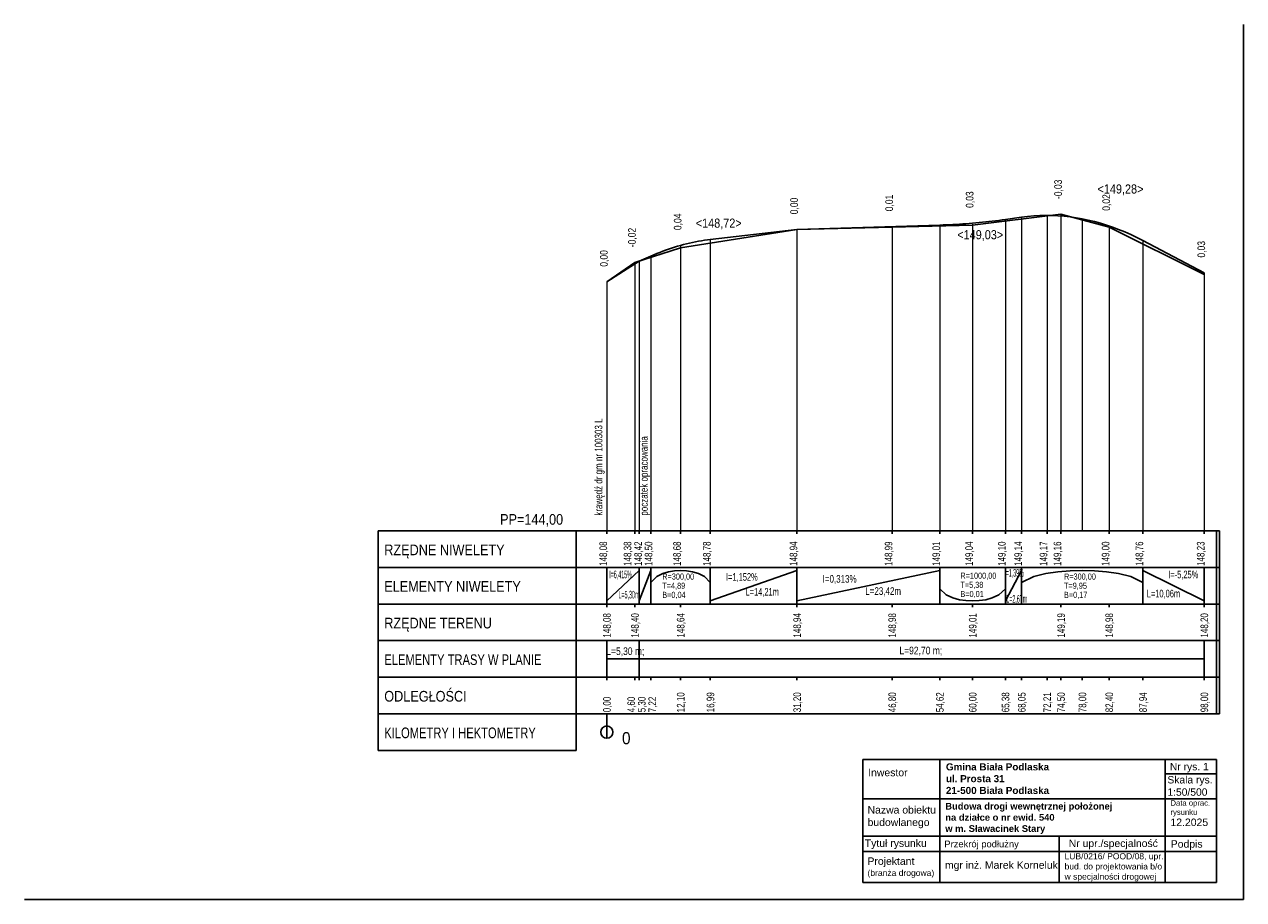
# Model space of a CAD drawing. Extents: x 122 to 234, y 297 to 358.
# Tile 2 of 3: x 122 to 162, y 329 to 358. Entities that reach past the tile are written whole.
import ezdxf

# ---------------------------------------------------------------- set-up
doc = ezdxf.new("R2010")
doc.units = 0
doc.header["$MEASUREMENT"] = 0
doc.layers.add('Niw_niweleta', color=5, linetype='Continuous', lineweight=30)
doc.layers.add('Niw_pomocnicze', color=7, linetype='Continuous', lineweight=9)
for name, color, linetype in [('Niw_opisy', 7, 'Continuous'), ('Niw_tabela', 7, 'Continuous'), ('Niw_teren', 7, 'Continuous'), ('proj opisy', 7, 'Continuous'), ('Trasa', 7, 'Continuous'), ('Trasa_opisy_lukow', 7, 'Continuous')]:
    doc.layers.add(name, color=color, linetype=linetype)
doc.styles.get("Standard").update_dxf_attribs({"font": 'ARIAL.TTF'})

msp = doc.modelspace()

# ---------------------------------------------------------------- linework, layer by layer
at = {"layer": 'Defpoints', "color": 1}
for q in [(161.942, 357.571), (121.942, 328.871)]:
    msp.add_line((161.942, 328.871), q, dxfattribs=at)
at = {"layer": 'Niw_niweleta'}
for p, q in [((154.125, 351.173), (154.659, 351.248)), ((154.659, 351.248), (154.857, 351.272)), ((154.857, 351.272), (155.056, 351.29)), ((155.056, 351.29), (155.255, 351.301)), ((155.255, 351.301), (155.454, 351.305)), ((155.454, 351.305), (155.653, 351.303)), ((155.653, 351.303), (155.852, 351.295)), ((155.852, 351.295), (156.051, 351.279)), ((156.051, 351.279), (156.25, 351.257)), ((156.25, 351.257), (156.449, 351.229)), ((156.449, 351.229), (156.648, 351.194)), ((144.446, 350.517), (147.289, 350.844)), ((147.289, 350.844), (151.973, 350.99)), ((147.289, 350.844), (147.289, 350.844)), ((151.973, 350.99), (152.081, 350.994)), ((152.081, 350.994), (152.188, 350.998)), ((152.188, 350.998), (152.296, 351.003)), ((152.296, 351.003), (152.403, 351.008)), ((152.403, 351.008), (152.511, 351.014)), ((152.511, 351.014), (152.619, 351.021)), ((152.619, 351.021), (152.726, 351.028)), ((152.726, 351.028), (152.834, 351.036)), ((152.834, 351.036), (152.942, 351.044)), ((152.942, 351.044), (153.049, 351.053)), ((153.049, 351.053), (153.157, 351.062)), ((153.157, 351.062), (153.264, 351.072)), ((153.264, 351.072), (153.372, 351.083)), ((153.372, 351.083), (153.48, 351.094)), ((153.48, 351.094), (153.587, 351.106)), ((153.587, 351.106), (153.695, 351.118)), ((153.695, 351.118), (153.803, 351.131)), ((153.803, 351.131), (153.91, 351.145)), ((153.91, 351.145), (154.018, 351.159)), ((154.018, 351.159), (154.125, 351.173)), ((156.648, 351.194), (156.847, 351.152)), ((156.847, 351.152), (157.046, 351.104)), ((157.046, 351.104), (157.245, 351.049)), ((157.245, 351.049), (157.444, 350.988)), ((157.444, 350.988), (157.643, 350.92)), ((157.643, 350.92), (157.842, 350.845)), ((157.842, 350.845), (158.041, 350.764)), ((143.763, 350.399), (143.86, 350.42)), ((143.86, 350.42), (143.958, 350.44)), ((143.958, 350.44), (144.056, 350.459)), ((144.056, 350.459), (144.153, 350.476)), ((144.153, 350.476), (144.251, 350.491)), ((144.251, 350.491), (144.349, 350.504)), ((144.349, 350.504), (144.446, 350.517)), ((158.041, 350.764), (158.24, 350.676)), ((158.24, 350.676), (158.439, 350.581)), ((158.439, 350.581), (158.637, 350.48)), ((158.637, 350.48), (160.649, 349.424)), ((142.493, 349.973), (142.591, 350.016)), ((142.591, 350.016), (142.688, 350.056)), ((142.688, 350.056), (142.786, 350.095)), ((142.786, 350.095), (142.884, 350.133)), ((142.884, 350.133), (142.981, 350.169)), ((142.981, 350.169), (143.079, 350.203)), ((143.079, 350.203), (143.177, 350.236)), ((143.177, 350.236), (143.274, 350.267)), ((143.274, 350.267), (143.372, 350.297)), ((143.372, 350.297), (143.47, 350.325)), ((143.47, 350.325), (143.567, 350.351)), ((143.567, 350.351), (143.665, 350.376)), ((143.665, 350.376), (143.763, 350.399)), ((142.109, 349.804), (142.493, 349.973)), ((142.109, 349.804), (142.109, 349.804)), ((142.109, 338.664), (142.493, 339.664)), ((142.884, 339.564), (143.079, 339.622)), ((143.079, 339.622), (143.274, 339.654)), ((143.274, 339.654), (143.47, 339.664)), ((143.47, 339.664), (143.665, 339.654)), ((143.665, 339.654), (143.86, 339.622)), ((143.86, 339.622), (144.056, 339.564)), ((144.446, 338.664), (147.289, 339.664)), ((147.289, 338.664), (151.973, 339.664)), ((154.125, 338.664), (154.659, 339.664)), ((155.454, 339.564), (155.852, 339.622)), ((155.852, 339.622), (156.25, 339.654)), ((156.25, 339.654), (156.648, 339.664)), ((156.648, 339.664), (157.046, 339.654)), ((157.046, 339.654), (157.444, 339.622)), ((157.444, 339.622), (157.842, 339.564)), ((158.637, 339.664), (160.649, 338.664)), ((142.493, 339.264), (142.688, 339.464)), ((142.688, 339.464), (142.884, 339.564)), ((144.056, 339.564), (144.251, 339.464)), ((144.251, 339.464), (144.446, 339.264)), ((154.659, 339.264), (155.056, 339.464)), ((155.056, 339.464), (155.454, 339.564)), ((157.842, 339.564), (158.24, 339.464)), ((158.24, 339.464), (158.637, 339.264)), ((151.973, 339.064), (152.188, 338.864)), ((152.188, 338.864), (152.403, 338.764)), ((153.695, 338.764), (153.91, 338.864)), ((153.91, 338.864), (154.125, 339.064)), ((152.403, 338.764), (152.619, 338.706)), ((152.619, 338.706), (152.834, 338.674)), ((152.834, 338.674), (153.049, 338.664)), ((153.049, 338.664), (153.264, 338.674)), ((153.264, 338.674), (153.48, 338.706)), ((153.48, 338.706), (153.695, 338.764)), ((142.109, 336.764), (160.649, 336.764))]:
    msp.add_line(p, q, dxfattribs=at)
at = {"layer": 'Niw_niweleta', "color": 0}
for p, q in [((141.049, 349.124), (142.109, 349.804)), ((141.049, 338.664), (142.109, 339.664))]:
    msp.add_line(p, q, dxfattribs=at)
at = {"layer": 'Niw_opisy'}
for p, q in [((141.049, 340.964), (141.049, 340.864)), ((141.969, 340.964), (141.969, 340.864)), ((142.109, 340.964), (142.109, 340.864)), ((142.493, 340.964), (142.493, 340.864)), ((143.469, 340.964), (143.469, 340.864)), ((144.446, 340.964), (144.446, 340.864)), ((147.289, 340.964), (147.289, 340.864)), ((150.409, 340.964), (150.409, 340.864)), ((151.973, 340.964), (151.973, 340.864)), ((153.049, 340.964), (153.049, 340.864)), ((154.125, 340.964), (154.125, 340.864)), ((154.659, 340.964), (154.659, 340.864)), ((155.492, 340.964), (155.492, 340.864)), ((155.949, 340.964), (155.949, 340.864)), ((157.529, 340.964), (157.529, 340.864)), ((158.637, 340.964), (158.637, 340.864)), ((160.649, 340.964), (160.649, 340.864)), ((141.049, 339.764), (141.049, 338.564)), ((142.109, 339.764), (142.109, 338.564)), ((142.493, 339.764), (142.493, 338.564)), ((144.446, 339.764), (144.446, 338.564)), ((147.289, 339.764), (147.289, 338.564)), ((151.973, 339.764), (151.973, 338.564)), ((154.125, 339.764), (154.125, 338.564)), ((154.659, 339.764), (154.659, 338.564)), ((158.637, 339.764), (158.637, 338.564)), ((160.649, 339.764), (160.649, 338.564)), ((141.049, 338.564), (141.049, 338.464)), ((141.969, 338.564), (141.969, 338.464)), ((143.469, 338.564), (143.469, 338.464)), ((147.289, 338.564), (147.289, 338.464)), ((150.409, 338.564), (150.409, 338.464)), ((153.049, 338.564), (153.049, 338.464)), ((155.949, 338.564), (155.949, 338.464)), ((157.529, 338.564), (157.529, 338.464)), ((160.649, 338.564), (160.649, 338.464)), ((142.109, 337.364), (142.109, 336.064)), ((141.049, 336.164), (141.049, 336.064)), ((141.969, 336.164), (141.969, 336.064)), ((142.493, 336.164), (142.493, 336.064)), ((143.469, 336.164), (143.469, 336.064)), ((144.446, 336.164), (144.446, 336.064)), ((147.289, 336.164), (147.289, 336.064)), ((150.409, 336.164), (150.409, 336.064)), ((151.973, 336.164), (151.973, 336.064)), ((153.049, 336.164), (153.049, 336.064)), ((154.125, 336.164), (154.125, 336.064)), ((154.659, 336.164), (154.659, 336.064)), ((155.492, 336.164), (155.492, 336.064)), ((155.949, 336.164), (155.949, 336.064)), ((156.649, 336.164), (156.649, 336.064)), ((157.529, 336.164), (157.529, 336.064)), ((158.637, 336.164), (158.637, 336.064)), ((160.649, 336.164), (160.649, 336.064)), ((141.049, 334.964), (141.049, 334.164)), ((141.049, 334.964), (141.049, 334.164))]:
    msp.add_line(p, q, dxfattribs=at)
msp.add_circle((141.049, 334.364), 0.2, dxfattribs=at)
at = {"layer": 'Niw_pomocnicze'}
for p, q in [((154.659, 351.248), (154.659, 340.964)), ((155.492, 351.305), (155.492, 340.964)), ((155.949, 351.344), (155.949, 340.964)), ((147.289, 350.844), (147.289, 340.964)), ((147.289, 350.844), (147.289, 340.964)), ((150.409, 350.924), (150.409, 340.964)), ((151.973, 350.99), (151.973, 340.964)), ((153.049, 351.024), (153.049, 340.964)), ((153.049, 350.984), (153.049, 340.964)), ((154.125, 351.173), (154.125, 340.964)), ((156.648, 351.194), (156.649, 340.964)), ((157.529, 350.924), (157.529, 340.964)), ((144.446, 350.517), (144.446, 340.964)), ((158.637, 350.48), (158.637, 340.964)), ((143.469, 350.324), (143.469, 340.964)), ((143.469, 350.244), (143.469, 340.964)), ((141.969, 349.764), (141.969, 340.964)), ((142.109, 349.804), (142.109, 340.964)), ((142.493, 349.973), (142.493, 340.964)), ((160.649, 349.424), (160.649, 340.964)), ((160.649, 349.364), (160.649, 340.964)), ((141.049, 349.124), (141.049, 340.964)), ((141.049, 349.124), (141.049, 340.964))]:
    msp.add_line(p, q, dxfattribs=at)
at = {"layer": 'Niw_tabela'}
for p, q in [((133.549, 340.964), (133.549, 333.764)), ((133.549, 340.964), (161.149, 340.964)), ((140.049, 340.964), (140.049, 333.764)), ((161.049, 340.964), (161.049, 334.964)), ((161.149, 340.964), (161.149, 334.964)), ((133.549, 339.764), (161.149, 339.764)), ((133.549, 338.564), (161.149, 338.564)), ((133.549, 337.364), (161.149, 337.364)), ((133.549, 336.164), (161.149, 336.164)), ((133.549, 334.964), (161.149, 334.964)), ((133.549, 333.764), (140.049, 333.764))]:
    msp.add_line(p, q, dxfattribs=at)
at = {"layer": 'Niw_teren'}
for p, q in [((153.049, 350.984), (155.949, 351.344)), ((155.949, 351.344), (157.529, 350.924)), ((143.469, 350.244), (147.289, 350.844)), ((147.289, 350.844), (150.409, 350.924)), ((150.409, 350.924), (153.049, 350.984)), ((157.529, 350.924), (160.649, 349.364)), ((141.969, 349.764), (143.469, 350.244)), ((141.049, 349.124), (141.969, 349.764))]:
    msp.add_line(p, q, dxfattribs=at)
at = {"layer": 'proj opisy', "lineweight": -3}
for p, q in [((149.448, 333.462), (161.05, 333.463)), ((149.448, 333.462), (149.448, 329.435)), ((151.973, 333.462), (151.973, 329.435)), ((159.366, 333.463), (159.366, 330.951)), ((161.05, 333.463), (161.051, 329.435)), ((149.448, 332.175), (161.05, 332.176)), ((149.448, 330.95), (161.05, 330.951)), ((155.896, 330.951), (155.896, 329.435)), ((159.366, 330.951), (159.366, 329.435)), ((149.448, 330.444), (161.05, 330.445)), ((149.448, 329.435), (161.051, 329.435))]:
    msp.add_line(p, q, dxfattribs=at)
at = {"layer": 'proj opisy'}
msp.add_line((161.05, 333), (159.366, 333), dxfattribs=at)
at = {"layer": 'Trasa', "lineweight": 30}
msp.add_line((141.049, 336.764), (142.109, 336.764), dxfattribs=at)
at = {"layer": 'Trasa_opisy_lukow'}
for p, q in [((141.049, 337.364), (141.049, 336.164)), ((160.649, 337.364), (160.649, 336.164)), ((160.649, 337.364), (160.649, 336.164))]:
    msp.add_line(p, q, dxfattribs=at)

# ---------------------------------------------------------------- texts
at = {"layer": 'Niw_opisy'}
for s, width, p in [('-0,03', 0.8, (155.979, 351.844)), ('0,03', 0.8, (153.079, 351.553)), ('0,00', 0.8, (147.319, 351.344)), ('0,01', 0.8, (150.439, 351.442)), ('0,02', 0.8, (157.559, 351.459)), ('0,04', 0.8, (143.499, 350.824)), ('-0,02', 0.8, (141.999, 350.264)), ('0,03', 0.8, (160.679, 349.924)), ('0,00', 0.8, (141.079, 349.625)), ('krawędź dr gm nr 100303 L', 0.75, (140.905, 341.461)), ('148,08', 0.75, (141.059, 339.814)), ('148,38', 0.75, (141.855, 339.814)), ('148,42', 0.75, (142.202, 339.814)), ('148,50', 0.75, (142.545, 339.814)), ('148,68', 0.75, (143.479, 339.814)), ('148,78', 0.75, (144.456, 339.814)), ('148,94', 0.75, (147.299, 339.814)), ('148,99', 0.75, (150.419, 339.814)), ('149,01', 0.75, (151.983, 339.814)), ('149,04', 0.75, (153.059, 339.814)), ('149,10', 0.75, (154.135, 339.814)), ('149,14', 0.75, (154.669, 339.814)), ('149,17', 0.75, (155.502, 339.814)), ('149,16', 0.75, (155.959, 339.814)), ('149,00', 0.75, (157.539, 339.814)), ('148,76', 0.75, (158.647, 339.814)), ('148,23', 0.75, (160.659, 339.814)), ('148,08', 0.75, (141.179, 337.464)), ('148,40', 0.75, (142.099, 337.464)), ('148,64', 0.75, (143.599, 337.464)), ('148,94', 0.75, (147.419, 337.464)), ('148,98', 0.75, (150.539, 337.464)), ('149,01', 0.75, (153.179, 337.464)), ('149,19', 0.75, (156.079, 337.464)), ('148,98', 0.75, (157.659, 337.464)), ('148,20', 0.75, (160.779, 337.464)), ('12,10', 0.75, (143.599, 335.014)), ('16,99', 0.75, (144.576, 335.014)), ('31,20', 0.75, (147.419, 335.014)), ('46,80', 0.75, (150.539, 335.014)), ('54,62', 0.75, (152.103, 335.014)), ('60,00', 0.75, (153.179, 335.014)), ('65,38', 0.75, (154.255, 335.014)), ('68,05', 0.75, (154.789, 335.014)), ('72,21', 0.75, (155.622, 335.014)), ('74,50', 0.75, (156.079, 335.014)), ('78,00', 0.75, (156.779, 335.014)), ('82,40', 0.75, (157.659, 335.014)), ('87,94', 0.75, (158.767, 335.014)), ('98,00', 0.75, (160.779, 335.014)), ('0,00', 0.75, (141.179, 335.014)), ('4,60', 0.75, (141.975, 335.014)), ('5,30', 0.75, (142.322, 335.014)), ('7,22', 0.75, (142.665, 335.014))]:
    msp.add_text(s, height=0.25, rotation=90, dxfattribs=dict(at, width=width)).set_placement(p)
for s, height, width, p in [('<149,28>', 0.3, 0.85, (157.149, 352.024)), ('<148,72>', 0.3, 0.85, (143.969, 350.904)), ('<149,03>', 0.3, 0.85, (152.549, 350.524)), ('I=6,415%', 0.25, 0.4, (141.129, 339.409)), ('I=1,39%', 0.25, 0.4, (154.087, 339.463)), ('I=-5,25%', 0.25, 0.7, (159.471, 339.407)), ('T=4,89', 0.2, 0.75, (142.869, 339.064)), ('R=300,00', 0.2, 0.75, (142.869, 339.364)), ('I=1,152%', 0.25, 0.7, (144.961, 339.327)), ('I=0,313%', 0.25, 0.75, (148.131, 339.264)), ('T=5,38', 0.2, 0.75, (152.65, 339.093)), ('R=1000,00', 0.2, 0.75, (152.65, 339.393)), ('T=9,95', 0.2, 0.75, (156.049, 339.064)), ('R=300,00', 0.2, 0.75, (156.049, 339.364)), ('L=5,30m', 0.25, 0.4, (141.435, 338.746)), ('B=0,04', 0.2, 0.75, (142.869, 338.764)), ('L=14,21m', 0.25, 0.7, (145.603, 338.839)), ('L=23,42m', 0.25, 0.75, (149.531, 338.864)), ('B=0,01', 0.2, 0.75, (152.65, 338.793)), ('L=2,67m', 0.25, 0.4, (154.157, 338.608)), ('B=0,17', 0.2, 0.75, (156.049, 338.764)), ('L=10,06m', 0.25, 0.7, (158.765, 338.782)), ('0', 0.4, 0.9, (141.549, 333.964))]:
    msp.add_text(s, height=height, dxfattribs=dict(at, width=width)).set_placement(p)
at = {"layer": 'Niw_opisy', "color": 5, "width": 0.75}
msp.add_text('poczatek opracowania', height=0.25, rotation=90, dxfattribs=at).set_placement((142.392, 341.461))
at = {"layer": 'Niw_tabela'}
for s, width, p in [('PP=144,00', 0.85, (137.549, 341.164)), ('RZĘDNE NIWELETY', 0.85, (133.749, 340.164)), ('ELEMENTY NIWELETY', 0.85, (133.749, 338.964)), ('RZĘDNE TERENU', 0.85, (133.749, 337.764)), ('ELEMENTY TRASY W PLANIE', 0.75, (133.749, 336.564)), ('ODLEGŁOŚCI', 0.85, (133.749, 335.364)), ('KILOMETRY I HEKTOMETRY', 0.75, (133.749, 334.164))]:
    msp.add_text(s, height=0.35, dxfattribs=dict(at, width=width)).set_placement(p)
at = {"layer": 'proj opisy', "lineweight": -3, "attachment_point": 1, "rotation": 0.0023}
for s, insert, char_height, width in [('{\\fArial|b1|i0|c238|p34;Gmina Biała Podlaska\\Pul. Prosta 31\\fTimes New Roman|b1|i0|c238|p18;        \\fArial|b1|i0|c238|p34;\\P21-500 Biała Podlaska}', (152.175, 333.34), 0.23201, 6.59207), ('{\\fArial|b0|i0|c238|p34;  Nr rys. 1}', (159.335, 333.353), 0.24167, 6.86674), ('{\\fArial|b0|i0|c238|p34;Inwestor}', (149.626, 333.161), 0.24469, 6.95257), ('{\\fArial|b0|i0|c238|p34;    Skala rys.\\P    1:50/500}', (159.067, 332.921), 0.24167, 6.86674), ('{\\fArial|b1|i0|c238|p34;Budowa drogi wewnętrznej położonej \\Pna działce o nr ewid. 540 \\Pw m. Sławacinek Stary}', (152.154, 332.044), 0.22, 6.93542), ('{\\fArial|b0|i0|c238|p34;\\H0.7356x;Data oprac.\\Prysunku\\P\\H1.359x;12.2025}', (159.543, 332.129), 0.24469, 6.95257), ('{\\fArial|b0|i0|c238|p34;Nazwa obiektu \\Pbudowlanego}', (149.605, 331.937), 0.24469, 6.95257), ('{\\fArial|b0|i0|c238|p34;Tytuł rysunku}', (149.514, 330.845), 0.24469, 6.95257), ('{\\fArial|b0|i0|c238|p34;Przekrój podłużny }', (152.124, 330.804), 0.22, 6.86674), ('{\\fArial|b0|i0|c238|p34;Nr upr./specjalność}', (156.204, 330.839), 0.24469, 6.95257), ('{\\fArial|b0|i0|c238|p34;Podpis}', (159.552, 330.819), 0.24469, 6.95257), ('{\\fArial|b0|i0|c238|p34;LUB/0216/ POOD/08, upr. bud. do projektowania b/o w specjalności drogowej}', (156.068, 330.393), 0.2, 3.43213), ('{\\fArial|b0|i0|c238|p34;Projektant\\P\\H0.8173x;(branża drogowa)}', (149.602, 330.254), 0.24469, 6.95257), ('{\\fArial|b0|i0|c238|p34;mgr inż. Marek Korneluk}', (152.144, 330.126), 0.24469, 6.95257)]:
    msp.add_mtext(s, dxfattribs=dict(at, insert=insert, char_height=char_height, width=width))
at = {"layer": 'Trasa_opisy_lukow', "width": 0.8}
for s, p in [('L=5,30 m; ', (141.033, 336.893)), ('L=92,70 m; ', (150.649, 336.914))]:
    msp.add_text(s, height=0.25, dxfattribs=at).set_placement(p)

doc.saveas('drawing.dxf')
